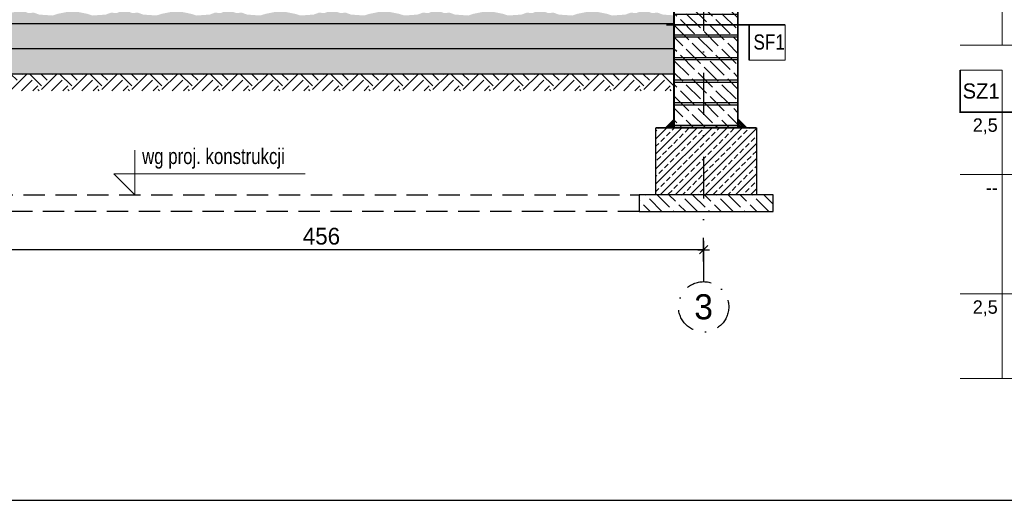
# Model space of a CAD drawing. Header units: centimetres. Extents: x 148485 to 162129, y -6573 to -2118.
# Tile 111 of 167: x 152201 to 152789, y -5038 to -4751. Entities that reach past the tile are written whole.
import ezdxf
from ezdxf.enums import TextEntityAlignment as Align

# ---------------------------------------------------------------- set-up
doc = ezdxf.new("R2010")
doc.units = ezdxf.units.CM
doc.header["$LTSCALE"] = 0.1
for name, pattern in [('DASHDOT', [1, 0.5, -0.25, 0, -0.25]), ('DASHED', [19.05, 12.7, -6.35]), ('DASHEDX2', [38.1, 25.4, -12.7])]:
    doc.linetypes.add(name, pattern=pattern)
doc.layers.get('0').update_dxf_attribs({"color": 45})
for name, color, linetype, lineweight in [('A_izolacje', 7, 'DASHED', 15), ('A_opis_warstw', 60, 'Continuous', 13), ('A_Opisy', 7, 'Continuous', 18)]:
    doc.layers.add(name, color=color, linetype=linetype, lineweight=lineweight)
for name, color, linetype in [('A_wymiary_zewn', 4, 'Continuous'), ('hatch_R&F', 4, 'Continuous'), ('konstr_PROKON', 2, 'Continuous'), ('osie_R&F', 6, 'DASHDOT'), ('ozn_graficzne_PROKON', 5, 'Continuous'), ('ozn_graficzne_R&F', 5, 'Continuous'), ('widoki_PROKON', 4, 'Continuous'), ('widoki_przerywana_R&F', 4, 'DASHEDX2'), ('widoki_R&F', 4, 'Continuous'), ('ściany_murowane_R&F', 13, 'Continuous')]:
    doc.layers.add(name, color=color, linetype=linetype)
doc.styles.add('CG', font='FL Pismo Techniczne.ttf')
doc.styles.add('TECH', font='flptechn.ttf')
doc.dimstyles.new('1_50 [cm]', dxfattribs={"dimtxt": 10, "dimasz": 0.5, "dimexe": 0.18, "dimexo": 0.0625, "dimgap": 3, "dimtad": 1, "dimrnd": 0.5, "dimdsep": 46, "dimtxsty": 'TECH', "dimblk1": 'KR', "dimblk2": 'KR', "dimsah": 1, "dimcen": 0.09, "dimse1": 1, "dimse2": 1, "dimclrt": 256, "dimadec": 0, "dimazin": 0, "dimtfac": 1, "dimtofl": 0, "dimtmove": 0, "dimatfit": 3, "dimfxl": 1, "dimtvp": 1, "dimtfill": 1, "dimtfillclr": 256, "dimtolj": 1, "dimtzin": 0, "dimarcsym": 0})
pattern_1 = [(45, (3868.0198, 1501.23214), (-0.5612660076, 0.5612660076), []), (135, (3868.0198, 1501.23214), (-0.5612660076, -0.5612660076), [])]

# ---------------------------------------------------------------- blocks, each defined once
blk = doc.blocks.new('KR')
for p, q in [((0, -14), (0, 14)), ((-7, 0), (7, 0)), ((-4.9, -4.9), (4.9, 4.9))]:
    blk.add_line(p, q)
blk = doc.blocks.new('*D497')
at = {"layer": 'A_wymiary_zewn', "color": 0, "lineweight": -2, "transparency": 16777216}
blk.add_line((152608.67, -4888.35), (152153.67, -4888.35), dxfattribs=at)
at = {"layer": 'Defpoints', "color": 0, "transparency": 16777216}
for p in [(152153.17, -4853.47), (152609.17, -4853.47), (152153.17, -4888.35)]:
    blk.add_point(p, dxfattribs=at)
at = {"layer": 'A_wymiary_zewn', "color": 0, "lineweight": -2, "transparency": 16777216, "xscale": 0.5, "yscale": 0.5, "zscale": 0.5, "rotation": 180}
blk.add_blockref('KR', (152153.17, -4888.35), dxfattribs=at)
at = {"layer": 'A_wymiary_zewn', "color": 0, "lineweight": -2, "transparency": 16777216, "xscale": 0.5, "yscale": 0.5, "zscale": 0.5}
blk.add_blockref('KR', (152609.17, -4888.35), dxfattribs=at)
at = {"layer": 'A_wymiary_zewn', "transparency": 16777216, "insert": (152381.17, -4880.35), "char_height": 10, "attachment_point": 5, "style": 'TECH', "bg_fill": 3, "box_fill_scale": 1.1, "bg_fill_color": 256, "bg_fill_true_color": 13158600, "bg_fill_transparency": 0}
blk.add_mtext('\\A1;456', dxfattribs=at)
blk = doc.blocks.new('warstwy')
at = {"layer": 'A_opis_warstw', "color": 8, "lineweight": 5}
for p, q in [((152762.22, -6251.18), (153032.22, -6251.18)), ((152762.22, -6328.56), (153032.22, -6328.56)), ((152762.22, -6399.77), (153032.22, -6399.77)), ((152762.22, -6450.15), (153032.22, -6450.15))]:
    blk.add_line(p, q, dxfattribs=at)
for points in [[(152787.22, -6027.95), (152787.22, -6251.18)], [(152787.22, -6291.18), (152787.22, -6450.15)]]:
    blk.add_lwpolyline(points, dxfattribs=at)
at = {"layer": 'A_opis_warstw', "const_width": 1}
blk.add_lwpolyline([(152762.22, -6266.18), (152762.22, -6291.18), (152762.22, -6291.18), (153032.22, -6291.18)], dxfattribs=at)
at = {"layer": 'A_opis_warstw'}
blk.add_lwpolyline([(152762.22, -6291.18), (152787.22, -6291.18), (152787.22, -6266.18), (152762.22, -6266.18)], close=True, dxfattribs=at)
at = {"layer": 'A_opis_warstw', "color": 8, "style": 'TECH'}
for s, p in [('2,5', (152784.6, -6302.98)), ('--', (152784.6, -6340.36)), ('2,5', (152784.6, -6411.57))]:
    blk.add_text(s, height=8, dxfattribs=at).set_placement(p, align=Align.RIGHT)
at = {"layer": 'A_opis_warstw', "insert": (152774.72, -6278.68), "char_height": 9, "width": 25, "attachment_point": 5, "style": 'TECH'}
blk.add_mtext('SZ1', dxfattribs=at)

msp = doc.modelspace()

# ---------------------------------------------------------------- hatches: boundary and pattern name
at = {"layer": 'hatch_R&F'}
h = msp.add_hatch(dxfattribs=at)
h.set_pattern_fill('AR-SAND', color=256, scale=0.01, angle=180)
h.set_pattern_definition([(37.5, (3877.01983, 1583.23214), (-0.016000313, 0.4894132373), [0, -0.38608, 0, -0.4318, 0, -0.41275]), (7.5, (3877.0198, 1583.23214), (0.449523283, 0.7168251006), [0, -0.20828, 0, -0.34798, 0, -0.13335]), (327.5, (3876.7074, 1583.23214), (0.7909923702, 0.0014371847), [0, -0.127, 0, -0.4572, 0, -0.5969]), (317.5, (3876.7074, 1583.23214), (0.7635564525, 0.2229293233), [0, -0.0635, 0, -0.29972, 0, -0.3429])])
h.paths.add_polyline_path([(152591.669, -4683.56), (152596.669, -4683.56), (152596.669, -4683.06), (152591.169, -4683.06), (152591.169, -4811.06), (152591.669, -4811.06)])
h = msp.add_hatch(dxfattribs=at)
h.set_pattern_fill('ACAD_ISO02W100', color=256, angle=45, style=0)
h.set_pattern_definition([(135, (3878.02, 1583.232), (-3.5355339, -3.5355339), [12, -3])])
h.paths.add_polyline_path([(152621.669, -4707.56), (152591.669, -4707.56), (152591.669, -4815.31), (152629.669, -4815.31), (152629.669, -4734.56), (152621.669, -4734.56)])
at = {"layer": 'hatch_R&F', "linetype": 'Continuous'}
h = msp.add_hatch(dxfattribs=at)
h.set_pattern_fill('AR-SAND', color=256, scale=0.02)
h.paths.add_polyline_path([(152290.752, -4746.598), (152285.765, -4747.6), (152282.742, -4748.575), (152279.198, -4748.329), (152274.82, -4748.026), (152271.749, -4746.901), (152268.259, -4747.084), (152264.169, -4745.56), (152263.169, -4745.56), (152259.08, -4747.084), (152255.59, -4746.901), (152252.519, -4748.026), (152248.141, -4748.329), (152244.597, -4748.575), (152241.574, -4747.6), (152236.587, -4746.598), (152233.169, -4745.56), (152232.169, -4745.56), (152228.752, -4746.598), (152223.765, -4747.6), (152220.742, -4748.575), (152217.198, -4748.329), (152212.82, -4748.026), (152209.749, -4746.901), (152206.259, -4747.084), (152202.169, -4745.56), (152201.169, -4745.56), (152197.752, -4746.598), (152192.765, -4747.6), (152189.742, -4748.575), (152186.198, -4748.329), (152181.82, -4748.026), (152178.749, -4746.901), (152175.259, -4747.084), (152171.169, -4745.56), (152171.169, -4753.56), (152591.169, -4753.56), (152591.169, -4748.466), (152589.198, -4748.329), (152584.82, -4748.026), (152581.749, -4746.901), (152578.259, -4747.084), (152574.169, -4745.56), (152573.169, -4745.56), (152569.08, -4747.084), (152565.59, -4746.901), (152562.519, -4748.026), (152558.141, -4748.329), (152554.597, -4748.575), (152551.574, -4747.6), (152546.587, -4746.598), (152543.169, -4745.56), (152542.169, -4745.56), (152538.752, -4746.598), (152533.765, -4747.6), (152530.742, -4748.575), (152527.198, -4748.329), (152522.82, -4748.026), (152519.749, -4746.901), (152516.259, -4747.084), (152512.169, -4745.56), (152511.169, -4745.56), (152507.08, -4747.084), (152503.59, -4746.901), (152500.519, -4748.026), (152496.141, -4748.329), (152492.597, -4748.575), (152489.574, -4747.6), (152484.587, -4746.598), (152481.169, -4745.56), (152480.169, -4745.56), (152476.752, -4746.598), (152471.765, -4747.6), (152468.742, -4748.575), (152465.198, -4748.329), (152460.82, -4748.026), (152457.749, -4746.901), (152454.259, -4747.084), (152450.169, -4745.56), (152449.169, -4745.56), (152445.08, -4747.084), (152441.59, -4746.901), (152438.519, -4748.026), (152434.141, -4748.329), (152430.597, -4748.575), (152427.574, -4747.6), (152422.587, -4746.598), (152419.169, -4745.56), (152418.169, -4745.56), (152414.752, -4746.598), (152409.765, -4747.6), (152406.742, -4748.575), (152403.198, -4748.329), (152398.82, -4748.026), (152395.749, -4746.901), (152392.259, -4747.084), (152388.169, -4745.56), (152387.169, -4745.56), (152383.08, -4747.084), (152379.59, -4746.901), (152376.519, -4748.026), (152372.141, -4748.329), (152368.597, -4748.575), (152365.574, -4747.6), (152360.587, -4746.598), (152357.169, -4745.56), (152356.169, -4745.56), (152352.752, -4746.598), (152347.765, -4747.6), (152344.742, -4748.575), (152341.198, -4748.329), (152336.82, -4748.026), (152333.749, -4746.901), (152330.259, -4747.084), (152326.169, -4745.56), (152325.169, -4745.56), (152321.08, -4747.084), (152317.59, -4746.901), (152314.519, -4748.026), (152310.141, -4748.329), (152306.597, -4748.575), (152303.574, -4747.6), (152298.587, -4746.598), (152295.169, -4745.56), (152294.169, -4745.56)])
h = msp.add_hatch(dxfattribs=at)
h.set_pattern_fill('AR-CONC', color=256, scale=0.05)
h.set_pattern_definition([(50, (508.4975, 1271.074), (9.10923345, -0.79695428), [0.9525, -10.4775]), (355, (508.4975, 1271.074), (-1.7621711, 9.55284226), [0.762, -8.3820292]), (100.451445, (509.257, 1271.008), (7.34706235, 8.7558876), [0.80950044, -8.90451223]), (46.1842, (508.498, 1273.614), (13.55395204, -2.1021164), [1.42875, -15.71625]), (96.635558, (509.627, 1273.439), (11.8702067, 12.3713062), [1.2142512, -13.3567804]), (351.184151, (508.498, 1273.614), (11.8702067, 12.3713062), [1.1429984, -12.5729866]), (21, (509.7675, 1272.979), (7.58071956, -5.1132599), [0.9525, -10.4775]), (326, (509.7675, 1272.979), (3.0901014, 9.2093983), [0.762, -8.382]), (71.451445, (510.399, 1272.553), (10.67082096, 4.09613844), [0.80950044, -8.9044969]), (37.5, (508.4975, 1271.0742), (0.15443016, 4.227751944), [0, -8.2804, 0, -8.509, 0, -8.41375]), (7.5, (508.4975, 1271.0742), (3.34098313, 5.00902874), [0, -4.8514, 0, -8.0899, 0, -3.20675]), (327.5, (505.6654, 1271.0742), (6.77952976, -0.2864372), [0, -3.175, 0, -9.906, 0, -13.1445]), (317.5, (504.3954, 1271.074), (7.40645907, 1.27132455), [0, -4.1275, 0, -6.5786, 0, -9.3345])])
h.paths.add_polyline_path([(152171.169, -4753.56), (152171.169, -4768.56), (152591.169, -4768.56), (152591.169, -4753.56)])
h = msp.add_hatch(dxfattribs=at)
h.set_pattern_fill('AR-SAND', color=256, scale=0.05)
h.set_pattern_definition([(37.5, (508.4975, 1271.0742), (-0.080001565, 2.447066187), [0, -1.9304, 0, -2.159, 0, -2.06375]), (7.5, (508.4975, 1271.0742), (2.247616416, 3.5841255), [0, -1.0414, 0, -1.7399, 0, -0.66675]), (327.5, (506.9354, 1271.0742), (3.95496185, 0.007185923), [0, -0.635, 0, -2.286, 0, -2.9845]), (317.5, (506.9354, 1271.0742), (3.81778226, 1.11464662), [0, -0.3175, 0, -1.4986, 0, -1.7145])])
h.paths.add_polyline_path([(152591.169, -4783.56), (152591.169, -4768.56), (152171.169, -4768.56), (152171.169, -4783.56)])
h = msp.add_hatch(dxfattribs=at)
h.set_pattern_fill('EARTH', color=256, scale=2, angle=45)
h.set_pattern_definition([(45, (508.498, 1271.074), (0, 17.9605122), [12.7, -12.7]), (45, (505.13, 1274.442), (0, 17.9605122), [12.7, -12.7]), (45, (501.762, 1277.81), (0, 17.9605122), [12.7, -12.7]), (135, (501.762, 1280.054), (-17.9605122, 2e-15), [12.7, -12.7]), (135, (505.13, 1283.422), (-17.9605122, 2e-15), [12.7, -12.7]), (135, (508.498, 1286.79), (-17.9605122, 2e-15), [12.7, -12.7])])
h.paths.add_polyline_path([(152591.169, -4793.56), (152591.169, -4783.56), (152171.169, -4783.56), (152171.169, -4793.56)])
at = {"layer": 'hatch_R&F'}
h = msp.add_hatch(dxfattribs=at)
h.set_pattern_fill('ANSI33', color=256, angle=180, style=0)
h.set_pattern_definition([(45, (3875.02, 1552.232), (-4.49012806, 4.49012806), []), (45, (3879.51, 1552.232), (-4.49012806, 4.49012806), [3.175, -1.5875])])
h.paths.add_polyline_path([(152640.669, -4855.56), (152580.669, -4855.56), (152580.669, -4815.56), (152640.669, -4815.56)])
h = msp.add_hatch(dxfattribs=at)
h.set_pattern_fill('ACAD_ISO02W100', color=256, angle=45, style=0)
h.set_pattern_definition([(135, (145920.7865, 9.0046), (-3.535534, -3.535534), [12, -3])])
h.paths.add_polyline_path([(152650.669, -4855.56), (152570.669, -4855.56), (152570.669, -4865.56), (152650.669, -4865.56)])
at = {"layer": 'widoki_R&F'}
h = msp.add_hatch(dxfattribs=at)
h.set_pattern_fill('ANSI37', color=256, scale=0.25)
h.set_pattern_definition(pattern_1)
h.paths.add_polyline_path([(152591.669, -4815.56), (152591.669, -4810.56), (152586.669, -4815.56)])
h = msp.add_hatch(dxfattribs=at)
h.set_pattern_fill('ANSI37', color=256, scale=0.25, angle=180)
h.set_pattern_definition(pattern_1)
h.paths.add_polyline_path([(152629.669, -4815.56), (152629.669, -4810.56), (152634.669, -4815.56)])

# ---------------------------------------------------------------- linework, layer by layer
at = {"layer": 'A_izolacje', "ltscale": 8, "const_width": 0.5}
for points in [[(152591.419, -4683.31), (152591.419, -4810.457), (152586.566, -4815.31), (152583.419, -4815.31)], [(152629.919, -4734.31), (152629.919, -4810.457), (152634.773, -4815.31), (152637.919, -4815.31)], [(152640.669, -4815.31), (152580.669, -4815.31)]]:
    msp.add_lwpolyline(points, dxfattribs=at)
at = {"layer": 'A_opis_warstw', "const_width": 1}
msp.add_lwpolyline([(152636.4, -4775.275), (152636.4, -4754.076), (152657.789, -4754.076), (152586.947, -4754.076)], dxfattribs=at)
at = {"layer": 'A_opis_warstw'}
msp.add_lwpolyline([(152636.4, -4775.275), (152636.4, -4754.076), (152657.789, -4754.076), (152657.789, -4775.275)], close=True, dxfattribs=at)
at = {"layer": 'A_Opisy'}
msp.add_lwpolyline([(152269.808, -4828.851), (152269.808, -4855.56), (152257.333, -4843.049), (152371.521, -4843.049)], dxfattribs=at)
at = {"layer": 'A_wymiary_zewn'}
for points in [[(152591.169, -4753.56), (152591.169, -4753.56), (152591.169, -4753.56), (152170.669, -4753.56)], [(152591.169, -4768.56), (152591.169, -4768.56), (152591.169, -4768.56), (152170.669, -4768.56)], [(152591.169, -4783.56), (152591.169, -4783.56), (152591.169, -4783.56), (152170.669, -4783.56)]]:
    msp.add_lwpolyline(points, dxfattribs=at)
at = {"layer": 'konstr_PROKON', "linetype": 'ByBlock'}
msp.add_lwpolyline([(152640.669, -4855.56), (152580.669, -4855.56), (152580.669, -4815.56), (152640.669, -4815.56)], close=True, dxfattribs=at)
at = {"layer": 'osie_R&F', "ltscale": 500}
msp.add_lwpolyline([(152609.169, -4331.858), (152609.169, -4907.412)], dxfattribs=at)
at = {"layer": 'osie_R&F', "ltscale": 300}
msp.add_circle((152609.169, -4922.412), 15, dxfattribs=at)
at = {"layer": 'widoki_PROKON'}
msp.add_lwpolyline([(152650.669, -4855.56), (152570.669, -4855.56), (152570.669, -4865.56), (152650.669, -4865.56)], close=True, dxfattribs=at)
at = {"layer": 'widoki_przerywana_R&F', "ltscale": 5}
for p, q in [((151917.669, -4855.56), (152570.669, -4855.56)), ((152570.669, -4865.56), (151917.669, -4865.56))]:
    msp.add_line(p, q, dxfattribs=at)
at = {"layer": 'widoki_R&F'}
for points in [[(152591.669, -4683.56), (152596.669, -4683.56), (152596.669, -4683.06), (152591.169, -4683.06), (152591.169, -4811.06), (152591.669, -4811.06)], [(152591.669, -4815.56), (152591.669, -4810.56), (152586.669, -4815.56)], [(152629.669, -4815.56), (152629.669, -4810.56), (152634.669, -4815.56)]]:
    msp.add_lwpolyline(points, close=True, dxfattribs=at)
at = {"layer": 'ściany_murowane_R&F', "lineweight": -3, "ltscale": 0.5}
msp.add_lwpolyline([(152621.669, -4707.56), (152591.669, -4707.56), (152591.669, -4815.31), (152629.669, -4815.31), (152629.669, -4734.56), (152621.669, -4734.56)], close=True, dxfattribs=at)
at = {"layer": 'ściany_murowane_R&F', "color": 4, "lineweight": -3, "ltscale": 0.5}
for points in [[(152591.669, -4760.06), (152629.669, -4760.06), (152629.669, -4748.06), (152591.669, -4748.06)], [(152591.669, -4773.56), (152629.669, -4773.56), (152629.669, -4761.56), (152591.669, -4761.56)], [(152591.669, -4787.06), (152629.669, -4787.06), (152629.669, -4775.06), (152591.669, -4775.06)], [(152591.669, -4800.56), (152629.669, -4800.56), (152629.669, -4788.56), (152591.669, -4788.56)], [(152591.669, -4814.06), (152629.669, -4814.06), (152629.669, -4802.06), (152591.669, -4802.06)]]:
    msp.add_lwpolyline(points, close=True, dxfattribs=at)

# ---------------------------------------------------------------- block references
at = {"layer": 'A_wymiary_zewn'}
msp.add_blockref('warstwy', (0, 1485), dxfattribs=at)

# ---------------------------------------------------------------- texts
at = {"layer": 'A_opis_warstw', "style": 'TECH', "width": 0.85}
msp.add_text('SF1', height=9, dxfattribs=at).set_placement((152638.896, -4768.893))
at = {"layer": 'osie_R&F', "color": 3, "ltscale": 75, "style": 'TECH'}
msp.add_text('3', height=15, dxfattribs=at).set_placement((152609.169, -4922.412), align=Align.MIDDLE_CENTER)
at = {"layer": 'ozn_graficzne_PROKON', "color": 4, "lineweight": 0, "style": 'CG', "width": 0.8}
msp.add_text('wg proj. konstrukcji', height=9.36, dxfattribs=at).set_placement((152274.199, -4837.218))

# ---------------------------------------------------------------- next in the draw order: dimensions: what is measured, and where the dimension line sits
at = {"layer": 'A_wymiary_zewn'}
dim = msp.add_linear_dim(base=(152153.169, -4888.348), p1=(152609.169, -4853.467), p2=(152153.169, -4853.467), dimstyle='1_50 [cm]', dxfattribs=at)
dim.commit()
dim.dimension.update_dxf_attribs({"geometry": '*D497', "text_midpoint": (152381.169, -4880.348)})

# ---------------------------------------------------------------- next in the draw order: linework, layer by layer
at = {"layer": 'ozn_graficzne_R&F'}
msp.add_lwpolyline([(151754.32, -5037.917), (153679.32, -5037.917), (153679.32, -3652.917), (151754.32, -3652.917)], close=True, dxfattribs=at)

doc.saveas('drawing.dxf')
